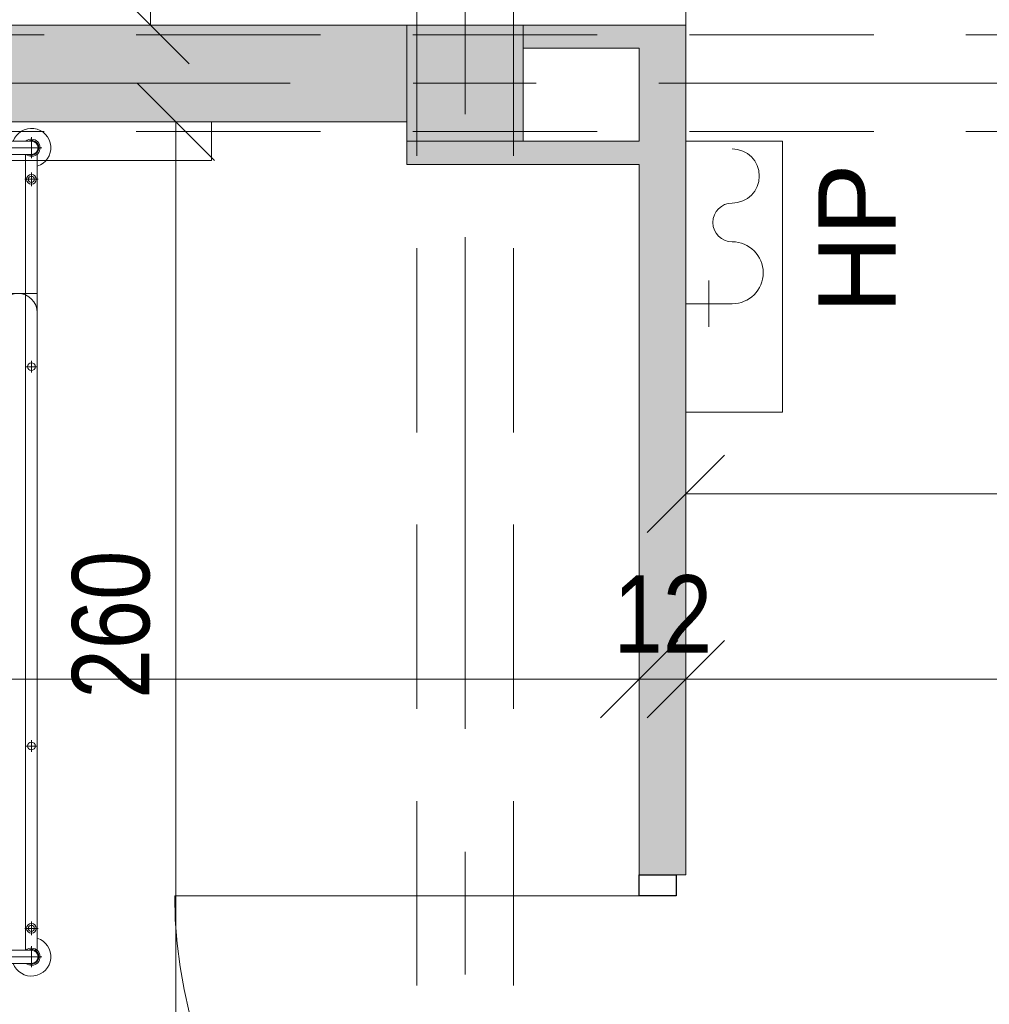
# Model space of a CAD drawing. Header units: centimetres. Extents: x -1631 to 1829, y -257 to 3158.
# Tile 13 of 129: x -728 to -477, y 1130 to 1385. Entities that reach past the tile are written whole.
import ezdxf

# ---------------------------------------------------------------- set-up
doc = ezdxf.new("R2010")
doc.units = ezdxf.units.CM
for name, pattern in [('Dash', [60, 30, -30]), ('Oś', [222.25, 127, -31.75, 31.75, -31.75]), ('Ponad', [39.688, 23.813, -15.875]), ('Ukryte', [71.438, 47.625, -23.813])]:
    doc.linetypes.add(name, pattern=pattern)
for name, color, linetype, lineweight in [('A-ANNO-DIMS', 211, 'Continuous', 13), ('A-ANNO-DIMS-100', 211, 'Continuous', 13), ('A-DETL', 90, 'Continuous', 9), ('A-DETL-GENF', 92, 'Continuous', 9), ('A-DETL-HDLN', 90, 'Ukryte', 9), ('A-DETL-MEDM', 33, 'Continuous', 13), ('A-DOOR', 31, 'Continuous', 13), ('A-FLOR-OVHD', 1, 'Ponad', 9), ('A-WALL', 113, 'Continuous', 13), ('G-ANNO-TEXT', 231, 'Continuous', 13), ('I-FURN', 30, 'Continuous', 9), ('P-SANR-FIXT', 6, 'Continuous', 9), ('Q-SPCQ', 91, 'Continuous', 9), ('S-COLS', 52, 'Continuous', 13), ('S-GRID', 1, 'Continuous', 13)]:
    doc.layers.add(name, color=color, linetype=linetype, lineweight=lineweight)
doc.layers.add('A-WALL-PATT', color=111, linetype='Continuous', lineweight=13, plot=False)
doc.styles.add('Arial Narrow_5', font='ARIALN.TTF', dxfattribs={"height": 20})
doc.styles.add('Arial_10', font='arial.ttf', dxfattribs={"height": 20})
doc.dimstyles.new('Diagonal_1_100__0__wewnętrzne', dxfattribs={"dimscale": 30.48, "dimtxt": 20.468619, "dimasz": 0.656168, "dimexe": 0.164042, "dimexo": 0.0625, "dimgap": 0.032808, "dimtad": 1, "dimdec": 0, "dimdsep": 46, "dimtxsty": 'Arial Narrow_5', "dimblk1": 'OBLIQUE', "dimblk2": 'OBLIQUE', "dimsah": 1, "dimcen": 0.09, "dimazin": 0, "dimtfac": 1, "dimtdec": 4, "dimtix": 1, "dimtmove": 0, "dimatfit": 3, "dimfxl": 0.164042, "dimfxlon": 1, "dimtvp": 1, "dimtolj": 1, "dimtzin": 0, "dimarcsym": 2})
doc.dimstyles.new('Diagonal_1_100__0__wewnętrzne_2', dxfattribs={"dimscale": 30.48, "dimtxt": 20.468619, "dimasz": 0.656168, "dimexe": 0.164042, "dimexo": 0.0625, "dimgap": 0.032808, "dimtad": 1, "dimdec": 0, "dimdsep": 46, "dimtxsty": 'Arial Narrow_5', "dimblk1": 'OBLIQUE', "dimblk2": 'OBLIQUE', "dimsah": 1, "dimcen": 0.09, "dimazin": 0, "dimtfac": 1, "dimtdec": 4, "dimtix": 1, "dimtmove": 2, "dimatfit": 3, "dimfxl": 0.164042, "dimfxlon": 1, "dimtvp": 1, "dimtolj": 1, "dimtzin": 0, "dimarcsym": 2})

# ---------------------------------------------------------------- blocks, each defined once
blk = doc.blocks.new('M_Concrete-Square-Column - 300 x 300mm-1795930-6_piętro IV __13_80 m_ - stan projektowany')
at = {"layer": 'S-COLS', "lineweight": 9}
blk.add_hatch(color=254, dxfattribs=at).paths.add_polyline_path([(15, -15), (15, 15), (-15, 15), (-15, -15)], flags=0)
for p, q in [((15, 15), (-15, 15)), ((-15, 15), (-15, -15)), ((15, -15), (15, 15)), ((-15, -15), (15, -15))]:
    blk.add_line(p, q, dxfattribs=at)
blk = doc.blocks.new('łóżko 195x90 typ FAMED _102039_ - łóżko 195x90 typ FAMED _102039_-832813-6_piętro IV __13_80 m_ - stan projektowany')
at = {"layer": 'I-FURN'}
for p, q in [((-43.25, 102.02), (-43.25, 107.47)), ((43.25, 102.02), (43.25, 107.47)), ((-45.98, 104.75), (45.97, 104.75)), ((-43.25, 106.45), (43.25, 106.45)), ((-44.75, 103.1), (-44.75, -102.61)), ((-43.25, 103.05), (43.25, 103.05)), ((-41.75, -102.55), (-41.75, 103.1)), ((41.75, -102.61), (41.75, 103.05)), ((44.75, 103.1), (44.75, -102.61)), ((-43.25, 94.85), (-43.25, 98.35)), ((43.25, 94.85), (43.25, 98.35)), ((-45, 96.6), (-41.5, 96.6)), ((45, 96.6), (41.5, 96.6)), ((-43.25, 49.69), (-43.25, 46.69)), ((43.25, 49.69), (43.25, 46.69)), ((-44.75, 48.19), (-41.75, 48.19)), ((44.75, 48.19), (41.75, 48.19)), ((-43.25, -48.31), (-43.25, -51.31)), ((43.25, -48.31), (43.25, -51.31)), ((-44.75, -49.81), (-41.75, -49.81)), ((44.75, -49.81), (41.75, -49.81)), ((-43.25, -95.18), (-43.25, -98.68)), ((43.25, -95.18), (43.25, -98.68)), ((-45, -96.93), (-41.5, -96.93)), ((45, -96.93), (41.5, -96.93)), ((-43.25, -101.53), (-43.25, -106.98)), ((43.25, -101.53), (43.25, -106.98)), ((45.97, -104.25), (-45.98, -104.25)), ((-43.25, -102.55), (43.25, -102.55)), ((-43.25, -105.95), (43.25, -105.95))]:
    blk.add_line(p, q, dxfattribs=at)
for centre, radius in [((-43.25, 96.6), 1.25), ((-43.25, 96.6), 0.8), ((43.25, 96.6), 1.25), ((43.25, 96.6), 0.8), ((-43.25, 48.19), 1), ((43.25, 48.19), 1), ((-43.25, -49.81), 1), ((43.25, -49.81), 1), ((-43.25, -96.93), 1.25), ((-43.25, -96.93), 0.8), ((43.25, -96.93), 1.25), ((43.25, -96.93), 0.8)]:
    blk.add_circle(centre, radius, dxfattribs=at)
for centre, radius, start, end in [((-43.25, 104.75), 5, 19.8769, 252.5424), ((43.25, 104.75), 5, 287.4576, 160.1231), ((-43.25, 104.75), 2.23, 49.8221, 312.3887), ((43.25, 104.75), 2.23, 229.8221, 130.1779), ((-43.25, 104.75), 1.93, 62.0207, 297.9793), ((-43.25, 104.75), 1.7, 90, 270), ((43.25, 104.75), 1.93, 242.0207, 117.9793), ((43.25, 104.75), 1.7, 270, 90), ((-43.25, -104.25), 5, 107.4576, 340.1231), ((43.25, -104.25), 5, 199.8769, 72.5424), ((-43.25, -104.25), 2.23, 49.8221, 310.1779), ((-43.25, -104.25), 1.93, 62.0207, 297.9793), ((-43.25, -104.25), 1.7, 90, 270), ((43.25, -104.25), 2.23, 229.8221, 130.1779), ((43.25, -104.25), 1.93, 242.0207, 117.9793), ((43.25, -104.25), 1.7, 270, 90)]:
    blk.add_arc(centre, radius, start, end, dxfattribs=at)
blk = doc.blocks.new('HYDRANT_PPOZ_SZAFKA_NASCIENNA - SUPRON 3-1715320-6_piętro IV __13_80 m_ - stan projektowany')
at = {"layer": 'P-SANR-FIXT'}
for p, q in [((47.5, 31), (-22.5, 31)), ((-22.5, 31), (-22.5, 6)), ((-22.5, 6), (-22.5, 31)), ((-22.5, 31), (47.5, 31)), ((47.5, 6), (47.5, 31)), ((47.5, 31), (47.5, 6)), ((19.5, 6), (19.5, 18)), ((19.5, 12), (13.5, 12)), ((19.5, 12), (25.5, 12)), ((-22.5, 6), (47.5, 6)), ((47.5, 6), (-22.5, 6))]:
    blk.add_line(p, q, dxfattribs=at)
for centre, radius, start, end in [((11.5, 18), 8, 360, 180), ((-13.5, 18), 7, 0, 180), ((-1.5, 18), 5, 180, 360)]:
    blk.add_arc(centre, radius, start, end, dxfattribs=at)
blk = doc.blocks.new('Panel Gazowo Oswietleniowy 2 - Type 1-2423720-6_piętro IV __13_80 m_ - stan projektowany')
at = {"layer": 'Q-SPCQ'}
for p, q in [((-112.5, 56.83), (-102.5, 56.83)), ((-157.5, 12.5), (-157.5, 22.5)), ((-157.5, 22.5), (182.5, 22.5))]:
    blk.add_line(p, q, dxfattribs=at)
blk.add_arc((-107.5, 61.83), 5, 180, 0, dxfattribs=at)
blk = doc.blocks.new('DRZWI 1S - automatyczna etykieta - Drzwi 120-2381491-6_piętro IV __13_80 m_ - stan projektowany')
at = {"layer": 'A-DETL-GENF'}
for p, q in [((-65.5, 6), (-65.5, -3.5)), ((-60, 6), (-65.5, 6)), ((-60, -3.5), (-60, 6)), ((65.5, 6), (60, 6)), ((60, 6), (60, -3.5)), ((65.5, -3.5), (65.5, 6)), ((-65.5, -3.5), (-60, -3.5)), ((60, -3.5), (65.5, -3.5))]:
    blk.add_line(p, q, dxfattribs=at)
at = {"layer": 'A-DETL-MEDM', "lineweight": 25}
for p, q in [((-60, 6), (-65.5, 6)), ((-65.5, 6), (-65.5, -3.5)), ((-60, -3.5), (-60, 6)), ((60, -3.5), (60, 6)), ((60, 6), (65.5, 6)), ((65.5, 6), (65.5, -3.5)), ((-65.5, -3.5), (-60, -3.5)), ((65.5, -3.5), (60, -3.5))]:
    blk.add_line(p, q, dxfattribs=at)
at = {"layer": 'A-DOOR'}
blk.add_line((60, 6), (60, 126), dxfattribs=at)
blk.add_arc((60, 6), 120, 90, 180, dxfattribs=at)
blk = doc.blocks.new('DIMBLOCK29-6_piętro IV __13_80 m_ - stan projektowany')
at = {"layer": 'A-ANNO-DIMS-100', "transparency": 16777216}
for p, q in [((-687.3, 1358.33), (-697.3, 1368.33)), ((-692.3, 1358.33), (-682.3, 1358.33)), ((-687.3, 1358.33), (-692.3, 1358.33)), ((-687.3, 1098.33), (-687.3, 1358.33)), ((-687.3, 1358.33), (-677.3, 1348.33)), ((-687.3, 1098.33), (-697.3, 1108.33)), ((-692.3, 1098.33), (-682.3, 1098.33)), ((-687.3, 1098.33), (-692.3, 1098.33)), ((-687.3, 1098.33), (-677.3, 1088.33))]:
    blk.add_line(p, q, dxfattribs=at)
at = {"layer": 'A-ANNO-DIMS-100', "color": 0, "transparency": 16777216, "insert": (-714.15, 1209.32), "char_height": 20, "width": 45.6158, "attachment_point": 1, "rotation": 90, "line_spacing_factor": 0.974696, "style": 'Arial Narrow_5'}
blk.add_mtext('260', dxfattribs=at)
blk = doc.blocks.new('_Oblique')
at = {"color": 0, "linetype": 'ByBlock', "lineweight": -2}
blk.add_line((-0.5, -0.5), (0.5, 0.5), dxfattribs=at)
blk = doc.blocks.new('DIMBLOCK108-6_piętro IV __13_80 m_ - stan projektowany')
at = {"layer": 'A-ANNO-DIMS-100', "transparency": 16777216}
for p, q in [((-555.62, 1214.34), (-545.62, 1224.34)), ((530.38, 1214.34), (540.38, 1224.34)), ((-555.62, 1209.34), (-555.62, 1219.34)), ((530.38, 1209.34), (530.38, 1219.34)), ((-555.62, 1214.34), (-565.62, 1204.34)), ((530.38, 1214.34), (-555.62, 1214.34)), ((-555.62, 1214.34), (-555.62, 1209.34)), ((530.38, 1214.34), (520.38, 1204.34)), ((530.38, 1214.34), (530.38, 1209.34))]:
    blk.add_line(p, q, dxfattribs=at)
at = {"layer": 'A-ANNO-DIMS-100', "color": 0, "transparency": 16777216, "insert": (-37.97, 1241.19), "char_height": 20, "width": 60.821, "attachment_point": 1, "line_spacing_factor": 0.974696, "style": 'Arial Narrow_5'}
blk.add_mtext('1086', dxfattribs=at)
blk = doc.blocks.new('DIMBLOCK109-6_piętro IV __13_80 m_ - stan projektowany')
at = {"layer": 'A-ANNO-DIMS-100', "transparency": 16777216}
for p, q in [((-567.62, 1214.34), (-557.62, 1224.34)), ((-555.62, 1214.34), (-545.62, 1224.34)), ((-567.62, 1209.34), (-567.62, 1219.34)), ((-555.62, 1209.34), (-555.62, 1219.34)), ((-567.62, 1214.34), (-577.62, 1204.34)), ((-555.62, 1214.34), (-567.62, 1214.34)), ((-567.62, 1214.34), (-567.62, 1209.34)), ((-555.62, 1214.34), (-565.62, 1204.34)), ((-555.62, 1214.34), (-555.62, 1209.34))]:
    blk.add_line(p, q, dxfattribs=at)
at = {"layer": 'A-ANNO-DIMS-100', "color": 0, "transparency": 16777216, "insert": (-574.29, 1241.19), "char_height": 20, "width": 30.4105, "attachment_point": 1, "line_spacing_factor": 0.974696, "style": 'Arial Narrow_5'}
blk.add_mtext('12', dxfattribs=at)
blk = doc.blocks.new('DIMBLOCK110-6_piętro IV __13_80 m_ - stan projektowany')
at = {"layer": 'A-ANNO-DIMS-100', "transparency": 16777216}
for p, q in [((-1217.62, 1214.34), (-1207.62, 1224.34)), ((-567.62, 1214.34), (-557.62, 1224.34)), ((-1217.62, 1209.34), (-1217.62, 1219.34)), ((-567.62, 1209.34), (-567.62, 1219.34)), ((-1217.62, 1214.34), (-1227.62, 1204.34)), ((-567.62, 1214.34), (-1217.62, 1214.34)), ((-1217.62, 1214.34), (-1217.62, 1209.34)), ((-567.62, 1214.34), (-577.62, 1204.34)), ((-567.62, 1214.34), (-567.62, 1209.34))]:
    blk.add_line(p, q, dxfattribs=at)
at = {"layer": 'A-ANNO-DIMS-100', "color": 0, "transparency": 16777216, "insert": (-868.57, 1241.19), "char_height": 20, "width": 45.6158, "attachment_point": 1, "line_spacing_factor": 0.974696, "style": 'Arial Narrow_5'}
blk.add_mtext('650', dxfattribs=at)
blk = doc.blocks.new('DIMBLOCK136-6_piętro IV __13_80 m_ - stan projektowany')
at = {"layer": 'A-ANNO-DIMS-100', "transparency": 16777216}
for p, q in [((-555.62, 1262.25), (-545.62, 1272.25)), ((-322.62, 1262.25), (-312.62, 1272.25)), ((-555.62, 1257.25), (-555.62, 1267.25)), ((-322.62, 1257.25), (-322.62, 1267.25)), ((-555.62, 1262.25), (-565.62, 1252.25)), ((-322.62, 1262.25), (-555.62, 1262.25)), ((-555.62, 1262.25), (-555.62, 1257.25)), ((-322.62, 1262.25), (-332.62, 1252.25)), ((-322.62, 1262.25), (-322.62, 1257.25))]:
    blk.add_line(p, q, dxfattribs=at)
at = {"layer": 'A-ANNO-DIMS-100', "color": 0, "transparency": 16777216, "insert": (-458.13, 1289.09), "char_height": 20, "width": 45.6158, "attachment_point": 1, "line_spacing_factor": 0.974696, "style": 'Arial Narrow_5'}
blk.add_mtext('233', dxfattribs=at)
blk = doc.blocks.new('DIMBLOCK137-6_piętro IV __13_80 m_ - stan projektowany')
at = {"layer": 'A-ANNO-DIMS-100', "transparency": 16777216}
for p, q in [((-693.86, 1533.33), (-703.86, 1543.33)), ((-698.86, 1533.33), (-688.86, 1533.33)), ((-693.86, 1533.33), (-698.86, 1533.33)), ((-693.86, 1383.33), (-693.86, 1533.33)), ((-693.86, 1533.33), (-683.86, 1523.33)), ((-693.86, 1383.33), (-703.86, 1393.33)), ((-698.86, 1383.33), (-688.86, 1383.33)), ((-693.86, 1383.33), (-698.86, 1383.33)), ((-693.86, 1383.33), (-683.86, 1373.33))]:
    blk.add_line(p, q, dxfattribs=at)
at = {"layer": 'A-ANNO-DIMS-100', "color": 0, "transparency": 16777216, "insert": (-720.71, 1439.32), "char_height": 20, "width": 45.6158, "attachment_point": 1, "rotation": 90, "line_spacing_factor": 0.974696, "style": 'Arial Narrow_5'}
blk.add_mtext('150', dxfattribs=at)

msp = doc.modelspace()

# ---------------------------------------------------------------- hatches: boundary and pattern name
at = {"layer": 'A-WALL-PATT'}
for points in [[(-627.62, 1358.33), (-627.62, 1383.33), (-1197.62, 1383.33), (-1197.62, 1358.33), (-628.34, 1358.33)], [(-567.62, 1377.33), (-567.62, 1383.33), (-597.62, 1383.33), (-597.62, 1377.33)], [(-567.62, 1347.33), (-567.62, 1353.33), (-627.62, 1353.33), (-627.62, 1347.33), (-597.62, 1347.33)]]:
    msp.add_hatch(color=9, dxfattribs=at).paths.add_polyline_path(points, flags=0)
h = msp.add_hatch(color=9, dxfattribs=at)
h.paths.add_polyline_path([(-567.62, 132.33), (-555.62, 132.33), (-555.62, 152.33), (-567.62, 152.33)], flags=0)
h.paths.add_polyline_path([(-558.12, 283.83), (-555.62, 283.83), (-555.62, 612.83), (-567.62, 612.83), (-567.62, 283.83)], flags=0)
h.paths.add_polyline_path([(-555.62, 743.83), (-555.62, 1032.83), (-567.62, 1032.83), (-567.62, 743.83), (-558.12, 743.83)], flags=0)
h.paths.add_polyline_path([(-555.62, 1163.83), (-555.62, 1383.33), (-567.62, 1383.33), (-567.62, 1163.83), (-558.12, 1163.83)], flags=0)

# ---------------------------------------------------------------- linework, layer by layer
at = {"layer": 'A-DETL', "linetype": 'Dash', "lineweight": 25}
for points, knots in [([(-555.62, 1472.57), (-478.91, 1472.57), (-476.08, 1472.57), (-439.12, 1472.57), (-439.12, 1435.62), (-439.12, 1432.79), (-439.12, 1329.11), (-439.12, 1326.28), (-439.12, 1289.33), (-402.17, 1289.33), (-399.34, 1289.33), (54.38, 1289.33), (347.2, 1289.33), (391.67, 1289.33), (418.55, 1316.21), (413.88, 1393.93), (413.88, 1663.13)], [0, 0, 0, 0, 1.274059, 2.1133, 2.95254, 4.521491, 5.717221, 7.286172, 8.125412, 8.964652, 14.361634, 22.556861, 31.207392, 35.311818, 37.065318, 41.276562, 41.276562, 41.276562, 41.276562]), ([(-561.62, 233.02), (-511.61, 233.02), (-497.78, 233.02), (-439.12, 233.02), (-439.12, 251.36), (-439.12, 296.62), (-439.12, 1289.33), (-439.12, 1326.28), (-439.12, 1329.11), (-439.12, 1432.79), (-439.12, 1435.62), (-439.12, 1472.57), (-476.08, 1472.57), (-478.91, 1472.57), (-555.62, 1472.57)], [0, 0, 0, 0, 1.339676, 2.332925, 3.669947, 15.221807, 26.977257, 38.268666, 39.837617, 41.033347, 42.602298, 43.441538, 44.280778, 45.554838, 45.554838, 45.554838, 45.554838]), ([(-555.62, 1472.57), (-478.91, 1472.57), (-450.62, 1472.57), (-439.12, 1472.57), (-439.12, 1461.07), (-439.12, 1432.79), (-439.12, 1329.11), (-439.12, 1326.28), (-439.12, 1289.33), (-402.17, 1289.33), (-399.34, 1289.33), (54.38, 1289.33), (347.2, 1289.33), (391.67, 1289.33), (413.88, 1267.11), (413.88, 1211.15), (413.88, 1019.9)], [0, 0, 0, 0, 1.274059, 1.834911, 2.395763, 3.964714, 5.438832, 7.007784, 7.847024, 8.686264, 14.083246, 22.278473, 30.929004, 34.961158, 36.402966, 39.45005, 39.45005, 39.45005, 39.45005])]:
    msp.add_open_spline(points, degree=3, knots=knots, dxfattribs=at)
at = {"layer": 'A-DETL-HDLN'}
for p, q in [((-625.12, 420.83), (-625.12, 2793.33)), ((-600.12, 420.83), (-600.12, 2793.33)), ((-1197.62, 1380.83), (1172.38, 1380.83)), ((-1197.62, 1355.83), (1172.38, 1355.83))]:
    msp.add_line(p, q, dxfattribs=at)
at = {"layer": 'A-FLOR-OVHD'}
msp.add_line((-555.62, 1833.33), (-555.62, 1383.33), dxfattribs=at)
at = {"layer": 'A-WALL', "lineweight": 9}
for p, q in [((-627.62, 1383.33), (-1197.62, 1383.33)), ((-555.62, 1383.33), (-597.62, 1383.33)), ((-555.62, 1353.33), (-555.62, 1383.33)), ((-597.62, 1377.33), (-567.62, 1377.33)), ((-567.62, 1377.33), (-567.62, 1353.33)), ((-1197.62, 1358.33), (-627.62, 1358.33)), ((-627.62, 1353.33), (-627.62, 1347.33)), ((-567.62, 1353.33), (-597.62, 1353.33)), ((-627.62, 1347.33), (-567.62, 1347.33)), ((-567.62, 1347.33), (-567.62, 1163.83)), ((-555.62, 1163.83), (-555.62, 1283.33)), ((-558.12, 1163.83), (-555.62, 1163.83))]:
    msp.add_line(p, q, dxfattribs=at)
at = {"layer": 'S-GRID', "linetype": 'Oś'}
for p, q in [((-612.62, 2884.27), (-612.62, 27.13)), ((1342.46, 1368.33), (-1368.76, 1368.33))]:
    msp.add_line(p, q, dxfattribs=at)

# ---------------------------------------------------------------- block references
at = {"layer": 'A-DOOR', "rotation": 89.9999999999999}
msp.add_blockref('DRZWI 1S - automatyczna etykieta - Drzwi 120-2381491-6_piętro IV __13_80 m_ - stan projektowany', (-561.62, 1098.33), dxfattribs=at)
at = {"layer": 'I-FURN'}
msp.add_blockref('łóżko 195x90 typ FAMED _102039_ - łóżko 195x90 typ FAMED _102039_-832813-6_piętro IV __13_80 m_ - stan projektowany', (-767.87, 1246.88), dxfattribs=at)
at = {"layer": 'P-SANR-FIXT', "rotation": 269.9999999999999}
msp.add_blockref('HYDRANT_PPOZ_SZAFKA_NASCIENNA - SUPRON 3-1715320-6_piętro IV __13_80 m_ - stan projektowany', (-561.62, 1330.83), dxfattribs=at)
at = {"layer": 'Q-SPCQ', "rotation": 180}
msp.add_blockref('Panel Gazowo Oswietleniowy 2 - Type 1-2423720-6_piętro IV __13_80 m_ - stan projektowany', (-835.62, 1370.83), dxfattribs=at)
at = {"layer": 'S-COLS', "lineweight": 9}
msp.add_blockref('M_Concrete-Square-Column - 300 x 300mm-1795930-6_piętro IV __13_80 m_ - stan projektowany', (-612.62, 1368.33), dxfattribs=at)

# ---------------------------------------------------------------- texts
at = {"layer": 'G-ANNO-TEXT', "color": 7, "insert": (-521.37, 1308.77), "char_height": 20, "width": 40.804, "attachment_point": 1, "rotation": 90, "line_spacing_factor": 0.936439, "style": 'Arial_10'}
msp.add_mtext('\\pxt6.35,12.7,19.05,25.4,31.75,38.1,44.45,50.8,57.15,63.5,69.85,76.2,82.55,88.9,95.25,101.6,107.95,114.3,120.65,127,133.35,139.7,146.05,152.4,158.75,165.1,171.45,177.8,184.15,190.5,196.85,203.2;{HP}', dxfattribs=at)

# ---------------------------------------------------------------- dimensions: what is measured, and where the dimension line sits
at = {"layer": 'A-ANNO-DIMS'}
for base, p1, p2, override, picture, middle in [((-693.86, 1533.33), (-698.86, 1383.33), (-698.86, 1533.33), {"dimpost": '<>', "dimfxl": 150}, 'DIMBLOCK137-6_piętro IV __13_80 m_ - stan projektowany', (-705.07, 1458.33)), ((-687.3, 1358.33), (-692.3, 1098.33), (-692.3, 1358.33), {"dimpost": '<>', "dimfxl": 260}, 'DIMBLOCK29-6_piętro IV __13_80 m_ - stan projektowany', (-698.51, 1228.33))]:
    dim = msp.add_linear_dim(base=base, p1=p1, p2=p2, angle=90, dimstyle='Diagonal_1_100__0__wewnętrzne', override=override, dxfattribs=at)
    dim.commit()
    dim.dimension.update_dxf_attribs({"geometry": picture, "text_midpoint": middle})
for base, p1, p2, override, picture, middle in [((-555.62, 1262.25), (-322.62, 1257.25), (-555.62, 1257.25), {"dimpost": '<>', "dimfxl": 233}, 'DIMBLOCK136-6_piętro IV __13_80 m_ - stan projektowany', (-439.12, 1273.46)), ((-567.62, 1214.34), (-555.62, 1209.34), (-567.62, 1209.34), {"dimpost": '<>', "dimfxl": 12}, 'DIMBLOCK109-6_piętro IV __13_80 m_ - stan projektowany', (-561.62, 1225.39)), ((-555.62, 1214.34), (530.38, 1209.34), (-555.62, 1209.34), {"dimpost": '<>', "dimfxl": 1086}, 'DIMBLOCK108-6_piętro IV __13_80 m_ - stan projektowany', (-12.62, 1225.56))]:
    dim = msp.add_linear_dim(base=base, p1=p1, p2=p2, dimstyle='Diagonal_1_100__0__wewnętrzne', override=override, dxfattribs=at)
    dim.commit()
    dim.dimension.update_dxf_attribs({"geometry": picture, "text_midpoint": middle})
dim = msp.add_linear_dim(base=(-1217.62, 1214.34), p1=(-567.62, 1209.34), p2=(-1217.62, 1209.34), dimstyle='Diagonal_1_100__0__wewnętrzne_2', override={"dimpost": '<>', "dimfxl": 650}, dxfattribs=at)
dim.commit()
dim.dimension.update_dxf_attribs({"geometry": 'DIMBLOCK110-6_piętro IV __13_80 m_ - stan projektowany', "text_midpoint": (-845.76, 1227.86), "dimtype": 160, "text_rotation": 360})

doc.saveas('drawing.dxf')
